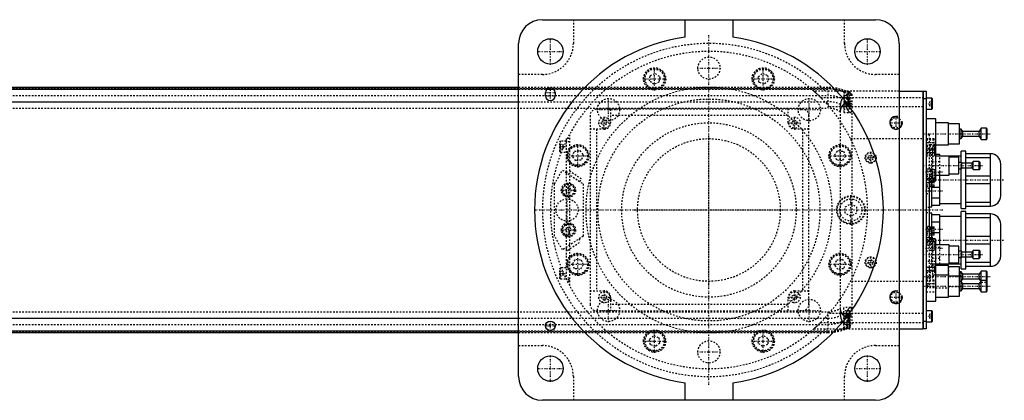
# Model space of a CAD drawing. Extents: x -1056 to 186, y -120 to 120.
# Tile 12 of 12: x -435 to 186, y -120 to 120. Entities that reach past the tile are written whole.
import ezdxf

# ---------------------------------------------------------------- set-up
doc = ezdxf.new("R2010")
doc.units = 0
doc.linetypes.add('CENTER', pattern=[1.5, 0.45, -0.5, 0.05, -0.5])
doc.linetypes.add('DASHED', pattern=[2, 1, -1])
for name, color, linetype in [('AM_0', 7, 'CONTINUOUS'), ('AM_10', 7, 'CONTINUOUS'), ('AM_3', 7, 'DASHED'), ('AM_7', 7, 'CENTER')]:
    doc.layers.add(name, color=color, linetype=linetype)

msp = doc.modelspace()

# ---------------------------------------------------------------- linework, layer by layer
at = {"layer": 'AM_0', "color": 7, "linetype": 'CONTINUOUS'}
for p, q in [((-105, 120), (105, 120)), ((-15, 108.97), (-15, 120)), ((15, 120), (15, 108.97)), ((-120, -105), (-120, 105)), ((120, 105), (120, -105)), ((-120, 77.32), (-540.79, 77.32)), ((-540.6, 77.28), (-120, 77.28)), ((-536.5, 76.29), (-120, 76.29)), ((-101.93, 76.29), (-98.07, 76.29)), ((120, 75), (135, 75)), ((135, -75), (135, 75)), ((135, 74.95), (135.05, 74.95)), ((135.05, 75), (135.05, -75)), ((135.05, 75), (137, 75)), ((137, 75), (137, -75)), ((-517.3, 68.3), (-120, 68.3)), ((-103, 72), (-103, 74)), ((-97, 74), (-97, 72)), ((135, 69.95), (135.05, 69.95)), ((137, 70), (135.05, 70)), ((140.6, 70.5), (137, 70.5)), ((141, 70.1), (140.6, 70.5)), ((140.6, 63.5), (140.6, 70.5)), ((141, 63.9), (141, 70.1)), ((137, 63.5), (140.6, 63.5)), ((140.6, 63.5), (141, 63.9)), ((143, 57.5), (137, 57.5)), ((143, 18.65), (143, 57.5)), ((151, 55), (143, 55)), ((151, 41), (151, 55)), ((158, 54.25), (151, 54.25)), ((158, 41.75), (158, 54.25)), ((159.1, 51), (158, 51)), ((160, 49.5), (159.1, 51)), ((159.1, 45), (159.1, 51)), ((171.7, 51.5), (170.5, 49.5)), ((175, 51.5), (171.7, 51.5)), ((171.7, 44.5), (171.7, 51.5)), ((175.5, 51), (175, 51.5)), ((175, 44.5), (175, 51.5)), ((175.5, 45), (175.5, 51)), ((158, 45), (159.1, 45)), ((159.1, 45), (160, 46.5)), ((170.5, 49.5), (160, 49.5)), ((160, 46.5), (160, 49.5)), ((160, 46.5), (170.5, 46.5)), ((170.5, 46.5), (170.5, 49.5)), ((170.5, 46.5), (171.7, 44.5)), ((171.7, 44.5), (175, 44.5)), ((175, 44.5), (175.5, 45)), ((137, 38.5), (143, 38.5)), ((139, 36), (139, 38.5)), ((142.6, 36), (142.6, 38.5)), ((143, 41), (151, 41)), ((151, 41.75), (158, 41.75)), ((143, 36), (137, 36)), ((145.5, 35), (143, 35)), ((159, 34), (143, 34)), ((145.5, 34), (145.5, 35)), ((151.5, 22), (151.5, 34)), ((157.5, 33.25), (151.5, 33.25)), ((157.5, 22.75), (157.5, 33.25)), ((162, 37), (159, 37)), ((159, 30.01), (159, 37)), ((162, 29.51), (162, 37)), ((177.5, 35.5), (162, 35.5)), ((162, 33.2), (177.5, 33.2)), ((177.5, 2.5), (177.5, 35.5)), ((159.2, 30), (157.5, 30)), ((157.5, 26), (159.2, 26)), ((159, 1), (159, 26)), ((159.5, 29.5), (159.2, 30)), ((159.2, 26), (159.2, 30)), ((159.2, 26), (159.5, 26.5)), ((166, 29.5), (159.5, 29.5)), ((159.5, 26.5), (159.5, 29.5)), ((159.5, 26.5), (166, 26.5)), ((162, 1), (162, 26.51)), ((166.6, 30.5), (166, 29.5)), ((166, 26.5), (166, 29.5)), ((166, 26.5), (166.6, 25.5)), ((170.5, 30.5), (166.6, 30.5)), ((166.6, 25.5), (166.6, 30.5)), ((166.6, 25.5), (170.5, 25.5)), ((171, 30), (170.5, 30.5)), ((170.5, 25.5), (170.5, 30.5)), ((170.5, 25.5), (171, 26)), ((171, 26), (171, 30)), ((184, 9), (184, 29)), ((137, 20), (143, 20)), ((139, -20), (139, 20)), ((142.6, 18.25), (142.6, 20)), ((142.6, 18.25), (143, 18.65)), ((143, 22), (151.5, 22)), ((145.5, 3), (145.5, 22)), ((151.5, 22.75), (157.5, 22.75)), ((177.5, 21.3), (162, 21.3)), ((139, 18.25), (142.6, 18.25)), ((140.5, 2), (140.5, 18.25)), ((140.5, 14.49), (145.5, 14.49)), ((162, 16.7), (177.5, 16.7)), ((145.5, 7.51), (140.5, 7.51)), ((139, 2), (140.5, 2)), ((140.5, 3), (145.5, 3)), ((145.5, 4), (159, 4)), ((159, 1), (162, 1)), ((177.5, 4.8), (162, 4.8)), ((162, 2.5), (177.5, 2.5)), ((140.5, -2), (139, -2)), ((140.5, -20), (140.5, -2)), ((145.5, -3), (140.5, -3)), ((145.5, -22), (145.5, -3)), ((159, -4), (145.5, -4)), ((162, -1), (159, -1)), ((159, -26), (159, -1)), ((162, -26.51), (162, -1)), ((177.5, -2.5), (162, -2.5)), ((162, -4.8), (177.5, -4.8)), ((177.5, -35.5), (177.5, -2.5)), ((140.5, -7.51), (145.5, -7.51)), ((184, -29), (184, -9)), ((145.5, -14.49), (140.5, -14.49)), ((177.5, -16.7), (162, -16.7)), ((143, -20), (137, -20)), ((143, -57.5), (143, -20)), ((151.5, -22), (143, -22)), ((151.5, -34), (151.5, -22)), ((157.5, -22.75), (151.5, -22.75)), ((157.5, -33.25), (157.5, -22.75)), ((162, -21.3), (177.5, -21.3)), ((159.2, -26), (157.5, -26)), ((157.5, -30), (159.2, -30)), ((159, -37), (159, -30.01)), ((159.5, -26.5), (159.2, -26)), ((159.2, -30), (159.2, -26)), ((159.2, -30), (159.5, -29.5)), ((166, -26.5), (159.5, -26.5)), ((159.5, -29.5), (159.5, -26.5)), ((159.5, -29.5), (166, -29.5)), ((162, -37), (162, -29.51)), ((166.6, -25.5), (166, -26.5)), ((166, -29.5), (166, -26.5)), ((166, -29.5), (166.6, -30.5)), ((170.5, -25.5), (166.6, -25.5)), ((166.6, -30.5), (166.6, -25.5)), ((166.6, -30.5), (170.5, -30.5)), ((171, -26), (170.5, -25.5)), ((170.5, -30.5), (170.5, -25.5)), ((170.5, -30.5), (171, -30)), ((171, -30), (171, -26)), ((137, -36), (143, -36)), ((139, -38.5), (139, -36)), ((142.6, -38.5), (142.6, -36)), ((143, -34), (159, -34)), ((151, -35), (143, -35)), ((145.5, -35), (145.5, -34)), ((151, -55), (151, -35)), ((158, -35.75), (151, -35.75)), ((151.5, -33.25), (157.5, -33.25)), ((158, -54.25), (158, -35.75)), ((159, -37), (162, -37)), ((177.5, -33.2), (162, -33.2)), ((162, -35.5), (177.5, -35.5)), ((143, -38.5), (137, -38.5)), ((151, -41), (143, -41)), ((158, -41.75), (151, -41.75)), ((159.1, -39), (158, -39)), ((160, -40.5), (159.1, -39)), ((159.1, -51), (159.1, -39)), ((170.5, -40.5), (160, -40.5)), ((160, -43.5), (160, -40.5)), ((171.7, -38.5), (170.5, -40.5)), ((170.5, -43.5), (170.5, -40.5)), ((175, -38.5), (171.7, -38.5)), ((171.7, -51.5), (171.7, -38.5)), ((175.5, -39), (175, -38.5)), ((175, -51.5), (175, -38.5)), ((175.5, -51), (175.5, -39)), ((159.1, -45), (158, -45)), ((159.1, -45), (160, -43.5)), ((160, -46.5), (159.1, -45)), ((159.1, -51), (160, -49.5)), ((160, -43.5), (170.5, -43.5)), ((170.5, -46.5), (160, -46.5)), ((160, -49.5), (160, -46.5)), ((160, -49.5), (170.5, -49.5)), ((170.5, -43.5), (171.4, -45)), ((171.7, -44.5), (170.5, -46.5)), ((170.5, -49.5), (170.5, -46.5)), ((170.5, -49.5), (171.7, -51.5)), ((175, -44.5), (171.7, -44.5)), ((175.5, -45), (175, -44.5)), ((143, -55), (151, -55)), ((151, -54.25), (158, -54.25)), ((158, -51), (159.1, -51)), ((171.7, -51.5), (175, -51.5)), ((175, -51.5), (175.5, -51)), ((137, -57.5), (143, -57.5)), ((140.6, -63.5), (137, -63.5)), ((141, -63.9), (140.6, -63.5)), ((140.6, -70.5), (140.6, -63.5)), ((141, -70.1), (141, -63.9)), ((-517.3, -68.3), (-120, -68.3)), ((135, -69.95), (135.05, -69.95)), ((135.05, -70), (137, -70)), ((137, -70.5), (140.6, -70.5)), ((140.6, -70.5), (141, -70.1)), ((-540.79, -77.32), (-120, -77.32)), ((-540.6, -77.28), (-120, -77.28)), ((-536.5, -76.29), (-120, -76.29)), ((120, -75), (135, -75)), ((135, -74.95), (135.05, -74.95)), ((137, -75), (135.05, -75)), ((-15, -120), (-15, -108.97)), ((15, -108.97), (15, -120)), ((105, -120), (-105, -120))]:
    msp.add_line(p, q, dxfattribs=at)
for centre, radius in [((-100, 100), 8), ((100, 100), 8), ((-100, -73), 3), ((-100, -100), 8), ((100, -100), 8)]:
    msp.add_circle(centre, radius, dxfattribs=at)
for centre, radius, start, end in [((-105, 105), 15, 90, 180), ((105, 105), 15, 0, 90), ((0, 0), 110, 97.83748, 262.16252), ((0, 0), 110, 277.83748, 82.16252), ((-100, 74), 3, 0, 180), ((-100, 72), 3, 180, 0), ((177.5, 29), 6.5, 0, 90), ((177.5, 9), 6.5, 270, 0), ((177.5, -9), 6.5, 0, 90), ((177.5, -29), 6.5, 270, 0), ((-105, -105), 15, 180, 270), ((105, -105), 15, 270, 0)]:
    msp.add_arc(centre, radius, start, end, dxfattribs=at)
at = {"layer": 'AM_10', "color": 7, "linetype": 'CONTINUOUS'}
for centre in [(118, 55), (118, -55)]:
    msp.add_arc(centre, 4, 75, 15, dxfattribs=at)
at = {"layer": 'AM_3', "color": 6, "linetype": 'DASHED'}
for p, q in [((-85.5, 120), (-85.5, 105)), ((85.5, 105), (85.5, 120)), ((-105, 85.5), (-120, 85.5)), ((-37.45, 81.36), (-37, 84.8)), ((-34.7, 79.25), (-37.45, 81.36)), ((-37, 84.8), (-33.8, 86.12)), ((-33.8, 86.12), (-31.05, 84.01)), ((-31.05, 84.01), (-31.5, 80.58)), ((31.05, 84.01), (33.8, 86.12)), ((31.5, 80.58), (31.05, 84.01)), ((33.8, 86.12), (37, 84.8)), ((37.45, 81.36), (34.7, 79.25)), ((37, 84.8), (37.45, 81.36)), ((120, 85.5), (105, 85.5)), ((-659, 76.54), (75, 76.54)), ((75, 77.32), (-120, 77.32)), ((-120, 77.28), (75, 77.28)), ((-120, 76.29), (-101.93, 76.29)), ((-98.07, 76.29), (75, 76.29)), ((-31.5, 80.58), (-34.7, 79.25)), ((34.7, 79.25), (31.5, 80.58)), ((120, 75), (66.14, 75)), ((75, 77.32), (75, 64.2)), ((85, 74.75), (85, 61.5)), ((-659, 72.1), (75, 72.1)), ((-120, 68.3), (75, 68.3)), ((70.42, 71), (135, 71)), ((88.6, 74.5), (85, 74.5)), ((88.6, 70.5), (85, 70.5)), ((87, 72.5), (87, 69.5)), ((89, 72.5), (87, 72.5)), ((89, 69.5), (87, 69.5)), ((87, 68.5), (87, 65.5)), ((89, 68.5), (87, 68.5)), ((87.65, 71), (87.65, 72.74)), ((89, 74.1), (88.6, 74.5)), ((88.6, 63.5), (88.6, 74.5)), ((89, 70.1), (88.6, 70.5)), ((89, 63.9), (89, 74.1)), ((90, 73.02), (90, -73.02)), ((139, 68.5), (139, 65.5)), ((141, 68.5), (139, 68.5)), ((-659, 64.2), (75, 64.2)), ((59, 63.5), (-71, 63.5)), ((-62, 63.5), (-62, 55)), ((50, 55), (50, 63.5)), ((135, 65), (75.99, 65)), ((83, -66.56), (83, 66.56)), ((85, 67.5), (88.6, 67.5)), ((90, 67), (85, 67)), ((85, 65.5), (89.8, 65.5)), ((85, 63.5), (88.6, 63.5)), ((86.34, 67.64), (86.34, 67)), ((88.6, 67.5), (89, 67.9)), ((88.6, 63.5), (89, 63.9)), ((141, 67), (139, 67)), ((141, 65.5), (139, 65.5)), ((-75, 59.5), (-75, -59.5)), ((-67.5, 55.87), (-66, 56.73)), ((-66, 56.73), (-64.5, 55.87)), ((50, 59.5), (-62, 59.5)), ((52.5, 55.87), (54, 56.73)), ((54, 56.73), (55.5, 55.87)), ((63, -59.5), (63, 59.5)), ((85, 61.5), (89.23, 61.5)), ((-66, 51), (-75, 51)), ((-71, 51), (-71, -51)), ((-67.5, 54.13), (-67.5, 55.87)), ((-66, 53.27), (-67.5, 54.13)), ((-64.5, 54.13), (-66, 53.27)), ((-64.5, 55.87), (-64.5, 54.13)), ((52.5, 54.13), (52.5, 55.87)), ((54, 53.27), (52.5, 54.13)), ((55.5, 54.13), (54, 53.27)), ((63, 51), (54, 51)), ((55.5, 55.87), (55.5, 54.13)), ((59, 51), (59, -51)), ((-93.6, 43.5), (-94, 43.1)), ((-90, 43.5), (-93.6, 43.5)), ((-93.6, 36.5), (-93.6, 43.5)), ((-88, 45), (-90, 45)), ((-90, 45), (-90, -45)), ((-88, 47.5), (-88, -47.5)), ((89.3, 45), (135, 45)), ((139, 47.5), (137, 47.5)), ((137, 45), (142, 45)), ((142, 44.05), (137, 44.05)), ((139, 38.5), (139, 47.5)), ((142, 40), (142, 45)), ((-94, 36.9), (-94, 43.1)), ((-94, 41.5), (-92, 41.5)), ((-94, 40), (-92, 40)), ((-94, 38.5), (-92, 38.5)), ((-92, 38.5), (-92, 41.5)), ((-88, 43), (-90, 43)), ((-84.8, 37), (-81.36, 37.45)), ((-81.36, 37.45), (-79.25, 34.7)), ((79.25, 34.7), (81.36, 37.45)), ((81.36, 37.45), (84.8, 37)), ((137, 42.5), (142, 42.5)), ((137, 40.95), (142, 40.95)), ((137, 40), (142, 40)), ((141.1, 38.74), (137, 38.74)), ((137, 38.63), (141.1, 38.63)), ((137, 37.42), (141.1, 37.42)), ((142.6, 41.17), (139, 41.17)), ((143, 39.4), (141, 39.4)), ((141, 39.4), (141, 35.94)), ((143, 38.54), (141, 38.54)), ((141.1, 21.26), (141.1, 38.74)), ((143, 40.77), (142.6, 41.17)), ((142.6, 38.5), (142.6, 41.17)), ((-94, 36.9), (-93.6, 36.5)), ((-93.6, 36.5), (-90, 36.5)), ((-86.12, 33.8), (-84.8, 37)), ((-84.01, 31.05), (-86.12, 33.8)), ((-80.58, 31.5), (-84.01, 31.05)), ((-79.25, 34.7), (-80.58, 31.5)), ((80.58, 31.5), (79.25, 34.7)), ((84.01, 31.05), (80.58, 31.5)), ((86.12, 33.8), (84.01, 31.05)), ((84.8, 37), (86.12, 33.8)), ((100.5, 33.87), (102, 34.73)), ((100.5, 32.13), (100.5, 33.87)), ((102, 31.27), (100.5, 32.13)), ((102, 34.73), (103.5, 33.87)), ((103.5, 32.13), (102, 31.27)), ((103.5, 33.87), (103.5, 32.13)), ((137, 35.34), (141.1, 35.34)), ((137, 34.13), (141.1, 34.13)), ((139, 20), (139, 36)), ((139, 34.17), (142.6, 34.17)), ((140.5, 18.25), (140.5, 36)), ((143, 35), (140.5, 35)), ((143, 36.81), (141, 36.81)), ((143, 35.94), (141, 35.94)), ((142.6, 34.17), (142.6, 36)), ((142.6, 34.17), (143, 34.57)), ((145.5, 22), (145.5, 34)), ((-97.35, 16.5), (-92.35, 25.16)), ((-92.35, 25.16), (-79.35, 16.5)), ((-89.75, 23.43), (-88.64, 25.09)), ((-80.32, 19.55), (-88.64, 25.09)), ((137, 25.87), (141.1, 25.87)), ((139, 25.65), (137, 25.65)), ((142.6, 25.25), (139, 25.25)), ((140.5, 30.49), (145.5, 30.49)), ((143, 24.85), (142.6, 25.25)), ((142.6, 20), (142.6, 25.25)), ((159, 26), (159, 30.01)), ((162, 26.51), (162, 29.51)), ((-81.43, 17.89), (-80.32, 19.55)), ((137, 24.66), (141.1, 24.66)), ((137, 22.58), (141.1, 22.58)), ((137, 22.35), (139, 22.35)), ((137, 21.37), (141.1, 21.37)), ((137, 21.26), (141.1, 21.26)), ((137, 19.9), (142, 19.9)), ((142, 18.95), (137, 18.95)), ((145.5, 23.51), (140.5, 23.51)), ((141, 23.25), (141, 20.25)), ((143, 23.25), (141, 23.25)), ((143, 21.75), (141, 21.75)), ((143, 20.25), (141, 20.25)), ((142, 14.9), (142, 19.9)), ((-97.35, -16.5), (-97.35, 16.5)), ((-90.33, 12.5), (-89.47, 14)), ((-89.47, 11), (-90.33, 12.5)), ((-89.47, 14), (-87.73, 14)), ((-87.73, 14), (-86.87, 12.5)), ((-86.87, 12.5), (-87.73, 11)), ((-79.35, 16.5), (-79.35, -16.5)), ((137, 17.4), (142, 17.4)), ((137, 15.85), (142, 15.85)), ((137, 14.9), (142, 14.9)), ((139, 13.65), (137, 13.65)), ((-87.73, 11), (-89.47, 11)), ((137, 10.35), (139, 10.35)), ((86, 2.02), (89.5, 4.04)), ((86, -2.02), (86, 2.02)), ((89.5, 4.04), (93, 2.02)), ((93, 2.02), (93, -2.02)), ((139, 1.65), (137, 1.65)), ((89.5, -4.04), (86, -2.02)), ((93, -2.02), (89.5, -4.04)), ((137, -1.65), (139, -1.65)), ((-90.33, -12.5), (-89.47, -11)), ((-89.47, -11), (-87.73, -11)), ((-87.73, -11), (-86.87, -12.5)), ((139, -10.35), (137, -10.35)), ((137, -10.65), (142, -10.65)), ((142, -11.6), (137, -11.6)), ((142, -15.65), (142, -10.65)), ((-92.35, -25.16), (-97.35, -16.5)), ((-79.35, -16.5), (-92.35, -25.16)), ((-89.47, -14), (-90.33, -12.5)), ((-87.73, -14), (-89.47, -14)), ((-86.87, -12.5), (-87.73, -14)), ((-81.95, -18.23), (-80.84, -19.89)), ((137, -13.15), (142, -13.15)), ((137, -13.65), (139, -13.65)), ((137, -14.7), (142, -14.7)), ((137, -15.65), (142, -15.65)), ((141.1, -17.26), (137, -17.26)), ((137, -17.37), (141.1, -17.37)), ((137, -18.58), (141.1, -18.58)), ((142.6, -18.25), (139, -18.25)), ((141.1, -42.74), (141.1, -17.26)), ((143, -18.65), (142.6, -18.25)), ((142.6, -25.25), (142.6, -18.25)), ((-90.27, -23.77), (-89.16, -25.44)), ((-89.16, -25.44), (-80.84, -19.89)), ((137, -20.66), (141.1, -20.66)), ((137, -21.87), (141.1, -21.87)), ((139, -22.35), (137, -22.35)), ((139, -36), (139, -20)), ((140.5, -36), (140.5, -20)), ((140.5, -23.51), (145.5, -23.51)), ((143, -20.25), (141, -20.25)), ((141, -20.25), (141, -23.25)), ((143, -21.75), (141, -21.75)), ((143, -23.25), (141, -23.25)), ((143, -20), (143, -18.65)), ((145.5, -34), (145.5, -22)), ((137, -25.65), (139, -25.65)), ((139, -25.25), (142.6, -25.25)), ((145.5, -30.49), (140.5, -30.49)), ((142.6, -25.25), (143, -24.85)), ((159, -30.01), (159, -26)), ((162, -29.51), (162, -26.51)), ((-93.6, -36.5), (-94, -36.9)), ((-94, -43.1), (-94, -36.9)), ((-90, -36.5), (-93.6, -36.5)), ((-93.6, -43.5), (-93.6, -36.5)), ((-86.12, -33.8), (-84.01, -31.05)), ((-84.8, -37), (-86.12, -33.8)), ((-81.36, -37.45), (-84.8, -37)), ((-84.01, -31.05), (-80.58, -31.5)), ((-79.25, -34.7), (-81.36, -37.45)), ((-80.58, -31.5), (-79.25, -34.7)), ((79.25, -34.7), (80.58, -31.5)), ((81.36, -37.45), (79.25, -34.7)), ((80.58, -31.5), (84.01, -31.05)), ((84.8, -37), (81.36, -37.45)), ((84.01, -31.05), (86.12, -33.8)), ((86.12, -33.8), (84.8, -37)), ((100.5, -32.13), (102, -31.27)), ((100.5, -33.87), (100.5, -32.13)), ((102, -34.73), (100.5, -33.87)), ((102, -31.27), (103.5, -32.13)), ((103.5, -33.87), (102, -34.73)), ((103.5, -32.13), (103.5, -33.87)), ((143, -32.5), (137, -32.5)), ((142.6, -34.17), (139, -34.17)), ((140.5, -35), (143, -35)), ((143, -35.94), (141, -35.94)), ((141, -35.94), (141, -39.4)), ((143, -36.81), (141, -36.81)), ((143, -34.57), (142.6, -34.17)), ((142.6, -36), (142.6, -34.17)), ((151, -35.75), (151, -41)), ((-94, -38.5), (-92, -38.5)), ((-94, -40), (-92, -40)), ((-94, -41.5), (-92, -41.5)), ((-94, -43.1), (-93.6, -43.5)), ((-92, -41.5), (-92, -38.5)), ((-88, -43), (-90, -43)), ((137, -38.13), (141.1, -38.13)), ((137, -39.34), (141.1, -39.34)), ((137, -41.42), (141.1, -41.42)), ((137, -42.63), (141.1, -42.63)), ((137, -42.74), (141.1, -42.74)), ((139, -47.5), (139, -38.5)), ((139, -41.17), (142.6, -41.17)), ((143, -38.54), (141, -38.54)), ((143, -39.4), (141, -39.4)), ((142.6, -41.17), (142.6, -38.5)), ((142.6, -41.17), (143, -40.77)), ((158, -39), (158, -41.75)), ((-93.6, -43.5), (-90, -43.5)), ((-88, -44), (-90, -44)), ((-88, -45), (-90, -45)), ((135, -45), (89.3, -45)), ((137, -43.95), (142, -43.95)), ((142, -44.9), (137, -44.9)), ((137, -46.45), (142, -46.45)), ((137, -47.5), (139, -47.5)), ((137, -48), (142, -48)), ((137, -48.95), (142, -48.95)), ((142, -48.95), (142, -43.95)), ((143, -49), (151, -49)), ((151, -48.25), (158, -48.25)), ((171.4, -45), (171.7, -45.5)), ((171.7, -45.5), (175, -45.5)), ((175, -45.5), (175.5, -45)), ((-75, -51), (-66, -51)), ((-67.5, -54.13), (-66, -53.27)), ((-67.5, -55.87), (-67.5, -54.13)), ((-66, -56.73), (-67.5, -55.87)), ((-66, -53.27), (-64.5, -54.13)), ((-64.5, -55.87), (-66, -56.73)), ((-64.5, -54.13), (-64.5, -55.87)), ((-62, -55), (-62, -63.5)), ((50, -63.5), (50, -55)), ((52.5, -54.13), (54, -53.27)), ((52.5, -55.87), (52.5, -54.13)), ((54, -56.73), (52.5, -55.87)), ((54, -51), (63, -51)), ((54, -53.27), (55.5, -54.13)), ((55.5, -55.87), (54, -56.73)), ((55.5, -54.13), (55.5, -55.87)), ((137, -51.5), (143, -51.5)), ((50, -59.5), (-62, -59.5)), ((89.23, -61.5), (85, -61.5)), ((85, -74.75), (85, -61.5)), ((-659, -64.2), (75, -64.2)), ((-71, -63.5), (59, -63.5)), ((75, -64.2), (75, -77.32)), ((75.99, -65), (135, -65)), ((88.6, -63.5), (85, -63.5)), ((89.8, -65.5), (85, -65.5)), ((90, -67), (85, -67)), ((88.6, -67.5), (85, -67.5)), ((86.34, -67), (86.34, -67.64)), ((87, -65.5), (87, -68.5)), ((89, -63.9), (88.6, -63.5)), ((88.6, -74.5), (88.6, -63.5)), ((89, -67.9), (88.6, -67.5)), ((89, -74.1), (89, -63.9)), ((139, -65.5), (139, -68.5)), ((141, -65.5), (139, -65.5)), ((141, -67), (139, -67)), ((140.6, -68.5), (140.6, -63.5)), ((-659, -72.1), (75, -72.1)), ((-120, -68.3), (75, -68.3)), ((70.42, -71), (135, -71)), ((85, -70.5), (88.6, -70.5)), ((85, -74.5), (88.6, -74.5)), ((89, -68.5), (87, -68.5)), ((87, -69.5), (87, -72.5)), ((89, -69.5), (87, -69.5)), ((89, -72.5), (87, -72.5)), ((87.65, -72.74), (87.65, -71)), ((88.6, -70.5), (89, -70.1)), ((88.6, -74.5), (89, -74.1)), ((141, -68.5), (139, -68.5)), ((-659, -76.54), (75, -76.54)), ((-120, -76.29), (75, -76.29)), ((-120, -77.28), (75, -77.28)), ((-120, -77.32), (75, -77.32)), ((-37.45, -81.36), (-34.7, -79.25)), ((-34.7, -79.25), (-31.5, -80.58)), ((-31.5, -80.58), (-31.05, -84.01)), ((31.05, -84.01), (31.5, -80.58)), ((31.5, -80.58), (34.7, -79.25)), ((34.7, -79.25), (37.45, -81.36)), ((66.14, -75), (120, -75)), ((-120, -85.5), (-105, -85.5)), ((-37, -84.8), (-37.45, -81.36)), ((-33.8, -86.12), (-37, -84.8)), ((-31.05, -84.01), (-33.8, -86.12)), ((33.8, -86.12), (31.05, -84.01)), ((37, -84.8), (33.8, -86.12)), ((37.45, -81.36), (37, -84.8)), ((105, -85.5), (120, -85.5)), ((-85.5, -105), (-85.5, -120)), ((85.5, -120), (85.5, -105))]:
    msp.add_line(p, q, dxfattribs=at)
for points in [[(66.14, 75, 0), (66.14, 75, 0), (66.15, 75, 0), (66.15, 75, 0), (66.15, 74.99, 0), (66.15, 74.99, 0), (66.16, 74.99, 0), (66.16, 74.98, 0), (66.17, 74.97, 0), (66.18, 74.97, 0), (66.19, 74.96, 0), (66.2, 74.95, 0), (66.21, 74.95, 0), (66.22, 74.93, 0), (66.23, 74.92, 0), (66.25, 74.91, 0), (66.27, 74.89, 0), (66.29, 74.87, 0), (66.3, 74.87, 0), (66.31, 74.86, 0), (66.33, 74.84, 0), (66.35, 74.82, 0), (66.36, 74.81, 0), (66.37, 74.8, 0), (66.4, 74.77, 0), (66.42, 74.75, 0), (66.44, 74.74, 0), (66.45, 74.73, 0), (66.48, 74.7, 0), (66.51, 74.68, 0), (66.54, 74.65, 0), (66.57, 74.62, 0), (66.6, 74.59, 0), (66.62, 74.58, 0), (66.63, 74.57, 0), (66.67, 74.54, 0), (66.7, 74.51, 0), (66.74, 74.47, 0), (66.77, 74.44, 0), (66.81, 74.41, 0), (66.83, 74.39, 0), (66.84, 74.38, 0), (66.88, 74.34, 0), (66.92, 74.31, 0), (66.96, 74.27, 0), (67, 74.24, 0), (67.04, 74.2, 0), (67.06, 74.19, 0), (67.08, 74.17, 0), (67.12, 74.13, 0), (67.16, 74.1, 0), (67.2, 74.06, 0), (67.24, 74.02, 0), (67.28, 73.99, 0), (67.3, 73.97, 0), (67.32, 73.95, 0), (67.36, 73.91, 0), (67.4, 73.87, 0), (67.45, 73.83, 0), (67.49, 73.79, 0), (67.53, 73.75, 0), (67.55, 73.73, 0), (67.58, 73.71, 0), (67.62, 73.67, 0), (67.67, 73.63, 0), (67.69, 73.61, 0), (67.83, 73.48, 0), (68.12, 73.21, 0), (68.41, 72.94, 0), (68.72, 72.65, 0), (69.03, 72.35, 0), (69.34, 72.05, 0), (69.5, 71.9, 0), (69.66, 71.75, 0), (69.97, 71.45, 0), (70.27, 71.15, 0), (70.42, 71, 0)], [(84.35, 70.61, 0), (84.28, 70.52, 0), (84.15, 70.34, 0), (84.03, 70.15, 0), (83.97, 70.06, 0), (83.91, 69.96, 0), (83.79, 69.76, 0), (83.68, 69.55, 0), (83.58, 69.34, 0), (83.49, 69.12, 0), (83.4, 68.9, 0), (83.36, 68.78, 0), (83.32, 68.67, 0), (83.25, 68.43, 0), (83.19, 68.19, 0), (83.13, 67.94, 0), (83.09, 67.7, 0), (83.05, 67.45, 0), (83.04, 67.32, 0), (83.03, 67.2, 0), (83.01, 66.94, 0), (83, 66.69, 0), (83, 66.56, 0)], [(87.65, 72.74, 0), (87.56, 72.73, 0), (87.38, 72.7, 0), (87.2, 72.65, 0), (87.11, 72.62, 0), (87.01, 72.59, 0), (86.83, 72.53, 0), (86.64, 72.45, 0), (86.44, 72.36, 0), (86.25, 72.26, 0), (86.06, 72.15, 0), (85.97, 72.09, 0), (85.87, 72.03, 0), (85.68, 71.9, 0), (85.5, 71.76, 0), (85.31, 71.61, 0), (85.13, 71.45, 0), (84.95, 71.28, 0), (84.86, 71.19, 0), (84.78, 71.1, 0), (84.6, 70.91, 0), (84.43, 70.71, 0), (84.35, 70.61, 0)], [(89.8, 65.5, 0), (89.79, 65.5, 0), (89.77, 65.5, 0), (89.75, 65.5, 0), (89.74, 65.5, 0), (89.73, 65.51, 0), (89.71, 65.51, 0), (89.7, 65.52, 0), (89.68, 65.52, 0), (89.66, 65.53, 0), (89.63, 65.54, 0), (89.62, 65.55, 0), (89.61, 65.55, 0), (89.59, 65.56, 0), (89.57, 65.57, 0), (89.55, 65.59, 0), (89.53, 65.6, 0), (89.5, 65.62, 0), (89.49, 65.63, 0), (89.48, 65.64, 0), (89.46, 65.65, 0), (89.43, 65.67, 0), (89.42, 65.68, 0), (89.41, 65.69, 0), (89.39, 65.72, 0), (89.36, 65.74, 0), (89.35, 65.75, 0), (89.34, 65.76, 0), (89.31, 65.79, 0), (89.29, 65.81, 0), (89.26, 65.84, 0), (89.24, 65.87, 0), (89.21, 65.9, 0), (89.2, 65.92, 0), (89.18, 65.93, 0), (89.16, 65.96, 0), (89.13, 66, 0), (89.11, 66.03, 0), (89.08, 66.06, 0), (89.05, 66.1, 0), (89.04, 66.12, 0), (89.03, 66.14, 0), (89, 66.17, 0), (88.97, 66.21, 0), (88.95, 66.25, 0), (88.92, 66.29, 0), (88.89, 66.34, 0), (88.88, 66.36, 0), (88.87, 66.38, 0), (88.84, 66.42, 0), (88.81, 66.47, 0), (88.79, 66.51, 0), (88.76, 66.56, 0), (88.73, 66.6, 0), (88.72, 66.63, 0), (88.71, 66.65, 0), (88.68, 66.7, 0), (88.66, 66.75, 0), (88.63, 66.8, 0), (88.6, 66.85, 0), (88.58, 66.9, 0), (88.57, 66.93, 0), (88.55, 66.95, 0), (88.53, 67, 0), (88.5, 67.06, 0), (88.49, 67.08, 0), (88.48, 67.11, 0), (88.45, 67.16, 0), (88.43, 67.22, 0), (88.42, 67.25, 0), (88.41, 67.28, 0), (88.38, 67.33, 0), (88.36, 67.39, 0), (88.33, 67.45, 0), (88.31, 67.51, 0), (88.28, 67.57, 0), (88.27, 67.6, 0), (88.26, 67.63, 0), (88.24, 67.69, 0), (88.21, 67.76, 0), (88.19, 67.82, 0), (88.17, 67.89, 0), (88.15, 67.95, 0), (88.13, 67.99, 0), (88.12, 68.02, 0), (88.1, 68.09, 0), (88.08, 68.16, 0), (88.06, 68.23, 0), (88.04, 68.3, 0), (88.02, 68.37, 0), (88.01, 68.41, 0), (88, 68.44, 0), (87.98, 68.52, 0), (87.96, 68.59, 0), (87.94, 68.66, 0), (87.92, 68.74, 0), (87.9, 68.81, 0), (87.89, 68.85, 0), (87.88, 68.89, 0), (87.87, 68.96, 0), (87.85, 69.04, 0), (87.84, 69.12, 0), (87.82, 69.2, 0), (87.81, 69.27, 0), (87.8, 69.31, 0), (87.79, 69.35, 0), (87.78, 69.43, 0), (87.77, 69.51, 0), (87.76, 69.55, 0), (87.75, 69.59, 0), (87.74, 69.67, 0), (87.73, 69.75, 0), (87.73, 69.79, 0), (87.72, 69.83, 0), (87.71, 69.91, 0), (87.7, 69.99, 0), (87.69, 70.07, 0), (87.69, 70.15, 0), (87.68, 70.24, 0), (87.68, 70.28, 0), (87.67, 70.32, 0), (87.67, 70.4, 0), (87.66, 70.48, 0), (87.66, 70.56, 0), (87.66, 70.64, 0), (87.65, 70.72, 0), (87.65, 70.76, 0), (87.65, 70.8, 0), (87.65, 70.88, 0), (87.65, 70.96, 0), (87.65, 71, 0)], [(83, 61.92, 0), (83, 62.15, 0), (83.01, 62.41, 0), (83.02, 62.48, 0), (83.02, 62.55, 0), (83.03, 62.59, 0), (83.03, 62.63, 0), (83.04, 62.7, 0), (83.04, 62.77, 0), (83.05, 62.85, 0), (83.06, 62.92, 0), (83.07, 62.99, 0), (83.07, 63.03, 0), (83.08, 63.07, 0), (83.09, 63.14, 0), (83.1, 63.21, 0), (83.11, 63.25, 0), (83.11, 63.28, 0), (83.13, 63.36, 0), (83.14, 63.43, 0), (83.15, 63.46, 0), (83.16, 63.5, 0), (83.17, 63.57, 0), (83.19, 63.64, 0), (83.21, 63.71, 0), (83.22, 63.78, 0), (83.24, 63.86, 0), (83.25, 63.89, 0), (83.26, 63.93, 0), (83.28, 63.99, 0), (83.3, 64.06, 0), (83.32, 64.13, 0), (83.35, 64.2, 0), (83.37, 64.27, 0), (83.38, 64.3, 0), (83.39, 64.33, 0), (83.42, 64.4, 0), (83.44, 64.47, 0), (83.47, 64.53, 0), (83.49, 64.6, 0), (83.52, 64.66, 0), (83.54, 64.69, 0), (83.55, 64.72, 0), (83.58, 64.79, 0), (83.61, 64.85, 0), (83.64, 64.91, 0), (83.67, 64.97, 0), (83.7, 65.03, 0), (83.71, 65.06, 0), (83.73, 65.09, 0), (83.76, 65.15, 0), (83.79, 65.21, 0), (83.83, 65.27, 0), (83.86, 65.33, 0), (83.89, 65.39, 0), (83.91, 65.42, 0), (83.93, 65.45, 0), (83.96, 65.5, 0), (84, 65.56, 0), (84.02, 65.59, 0), (84.04, 65.61, 0), (84.07, 65.67, 0), (84.11, 65.72, 0), (84.13, 65.75, 0), (84.15, 65.78, 0), (84.19, 65.83, 0), (84.22, 65.88, 0), (84.26, 65.93, 0), (84.3, 65.98, 0), (84.34, 66.03, 0), (84.36, 66.06, 0), (84.38, 66.08, 0), (84.42, 66.13, 0), (84.46, 66.18, 0), (84.6, 66.34, 0), (84.86, 66.6, 0), (85.11, 66.84, 0), (85.38, 67.05, 0), (85.51, 67.15, 0), (85.65, 67.25, 0), (85.92, 67.42, 0), (86.2, 67.57, 0), (86.34, 67.64, 0)], [(86.34, 67, 0), (86.34, 66.96, 0), (86.34, 66.88, 0), (86.34, 66.79, 0), (86.34, 66.75, 0), (86.34, 66.71, 0), (86.35, 66.63, 0), (86.35, 66.54, 0), (86.36, 66.46, 0), (86.36, 66.37, 0), (86.37, 66.29, 0), (86.38, 66.25, 0), (86.38, 66.21, 0), (86.39, 66.12, 0), (86.4, 66.04, 0), (86.41, 65.95, 0), (86.42, 65.87, 0), (86.44, 65.79, 0), (86.44, 65.75, 0), (86.45, 65.71, 0), (86.47, 65.62, 0), (86.48, 65.54, 0), (86.49, 65.5, 0)], [(86.49, 65.5, 0), (86.5, 65.44, 0), (86.53, 65.31, 0), (86.56, 65.19, 0), (86.58, 65.13, 0), (86.59, 65.07, 0), (86.63, 64.95, 0), (86.66, 64.83, 0), (86.7, 64.71, 0), (86.73, 64.6, 0), (86.77, 64.48, 0), (86.79, 64.43, 0), (86.82, 64.37, 0), (86.86, 64.26, 0), (86.9, 64.15, 0), (86.94, 64.04, 0), (86.99, 63.94, 0), (87.04, 63.84, 0), (87.06, 63.79, 0), (87.08, 63.74, 0), (87.13, 63.64, 0), (87.18, 63.54, 0), (87.2, 63.5, 0)], [(87.2, 63.5, 0), (87.26, 63.4, 0), (87.37, 63.2, 0), (87.48, 63.02, 0), (87.53, 62.93, 0), (87.59, 62.84, 0), (87.71, 62.67, 0), (87.83, 62.51, 0), (87.95, 62.36, 0), (88.07, 62.22, 0), (88.19, 62.09, 0), (88.25, 62.03, 0), (88.31, 61.98, 0), (88.43, 61.87, 0), (88.55, 61.78, 0), (88.66, 61.7, 0), (88.78, 61.63, 0), (88.89, 61.58, 0), (88.94, 61.56, 0), (88.99, 61.54, 0), (89.09, 61.51, 0), (89.19, 61.5, 0), (89.23, 61.5, 0)], [(89.23, 61.5, 0), (89.26, 61.5, 0), (89.31, 61.51, 0), (89.37, 61.52, 0), (89.39, 61.52, 0), (89.42, 61.53, 0), (89.47, 61.55, 0), (89.52, 61.58, 0), (89.57, 61.61, 0), (89.62, 61.65, 0), (89.66, 61.69, 0), (89.69, 61.72, 0), (89.71, 61.74, 0), (89.75, 61.8, 0), (89.79, 61.86, 0), (89.83, 61.93, 0), (89.86, 62, 0), (89.9, 62.08, 0), (89.91, 62.12, 0), (89.93, 62.16, 0), (89.96, 62.25, 0), (89.99, 62.34, 0), (90, 62.39, 0)], [(90, 65.59, 0), (89.97, 65.56, 0), (89.9, 65.52, 0), (89.84, 65.5, 0), (89.8, 65.5, 0)], [(86.34, -67.64, 0), (86.2, -67.57, 0), (85.92, -67.42, 0), (85.64, -67.24, 0), (85.5, -67.14, 0), (85.36, -67.04, 0), (85.1, -66.82, 0), (84.84, -66.59, 0), (84.59, -66.32, 0), (84.45, -66.16, 0), (84.41, -66.11, 0), (84.37, -66.07, 0), (84.35, -66.04, 0), (84.33, -66.02, 0), (84.29, -65.97, 0), (84.25, -65.92, 0), (84.21, -65.87, 0), (84.17, -65.81, 0), (84.14, -65.76, 0), (84.12, -65.73, 0), (84.1, -65.71, 0), (84.06, -65.65, 0), (84.03, -65.6, 0), (84.01, -65.57, 0), (83.99, -65.54, 0), (83.96, -65.49, 0), (83.92, -65.43, 0), (83.9, -65.4, 0), (83.89, -65.38, 0), (83.85, -65.32, 0), (83.82, -65.26, 0), (83.79, -65.2, 0), (83.75, -65.14, 0), (83.72, -65.08, 0), (83.71, -65.05, 0), (83.69, -65.02, 0), (83.66, -64.96, 0), (83.63, -64.9, 0), (83.6, -64.83, 0), (83.57, -64.77, 0), (83.54, -64.71, 0), (83.53, -64.68, 0), (83.52, -64.64, 0), (83.49, -64.58, 0), (83.46, -64.52, 0), (83.44, -64.45, 0), (83.41, -64.39, 0), (83.39, -64.32, 0), (83.38, -64.29, 0), (83.37, -64.25, 0), (83.34, -64.19, 0), (83.32, -64.12, 0), (83.3, -64.05, 0), (83.28, -63.98, 0), (83.26, -63.92, 0), (83.25, -63.88, 0), (83.24, -63.85, 0), (83.22, -63.78, 0), (83.2, -63.71, 0), (83.19, -63.64, 0), (83.17, -63.57, 0), (83.16, -63.5, 0), (83.15, -63.46, 0), (83.14, -63.43, 0), (83.13, -63.36, 0), (83.11, -63.28, 0), (83.11, -63.25, 0), (83.1, -63.21, 0), (83.09, -63.14, 0), (83.08, -63.07, 0), (83.07, -63.03, 0), (83.07, -62.99, 0), (83.06, -62.92, 0), (83.05, -62.85, 0), (83.04, -62.77, 0), (83.04, -62.7, 0), (83.03, -62.63, 0), (83.03, -62.59, 0), (83.02, -62.55, 0), (83.02, -62.48, 0), (83.01, -62.41, 0), (83, -62.15, 0), (83, -61.92, 0)], [(89.23, -61.5, 0), (89.19, -61.5, 0), (89.09, -61.51, 0), (88.99, -61.54, 0), (88.94, -61.56, 0), (88.89, -61.58, 0), (88.78, -61.63, 0), (88.66, -61.7, 0), (88.55, -61.78, 0), (88.43, -61.87, 0), (88.31, -61.98, 0), (88.25, -62.03, 0), (88.19, -62.09, 0), (88.07, -62.22, 0), (87.95, -62.36, 0), (87.83, -62.51, 0), (87.71, -62.67, 0), (87.59, -62.84, 0), (87.53, -62.93, 0), (87.48, -63.02, 0), (87.37, -63.2, 0), (87.26, -63.4, 0), (87.2, -63.5, 0)], [(90, -62.39, 0), (89.99, -62.34, 0), (89.96, -62.25, 0), (89.93, -62.16, 0), (89.91, -62.12, 0), (89.9, -62.08, 0), (89.86, -62, 0), (89.83, -61.93, 0), (89.79, -61.86, 0), (89.75, -61.8, 0), (89.71, -61.74, 0), (89.69, -61.72, 0), (89.66, -61.69, 0), (89.62, -61.65, 0), (89.57, -61.61, 0), (89.52, -61.58, 0), (89.47, -61.55, 0), (89.42, -61.53, 0), (89.39, -61.52, 0), (89.37, -61.52, 0), (89.31, -61.51, 0), (89.26, -61.5, 0), (89.23, -61.5, 0)], [(83, -66.56, 0), (83, -66.69, 0), (83.01, -66.94, 0), (83.03, -67.19, 0), (83.04, -67.32, 0), (83.05, -67.44, 0), (83.09, -67.69, 0), (83.13, -67.94, 0), (83.18, -68.19, 0), (83.25, -68.43, 0), (83.32, -68.66, 0), (83.36, -68.78, 0), (83.4, -68.89, 0), (83.49, -69.12, 0), (83.58, -69.34, 0), (83.68, -69.55, 0), (83.79, -69.76, 0), (83.91, -69.96, 0), (83.97, -70.06, 0), (84.03, -70.15, 0), (84.15, -70.34, 0), (84.28, -70.52, 0), (84.35, -70.61, 0)], [(86.49, -65.5, 0), (86.48, -65.54, 0), (86.47, -65.62, 0), (86.45, -65.71, 0), (86.44, -65.75, 0), (86.44, -65.79, 0), (86.42, -65.87, 0), (86.41, -65.95, 0), (86.4, -66.04, 0), (86.39, -66.12, 0), (86.38, -66.21, 0), (86.38, -66.25, 0), (86.37, -66.29, 0), (86.36, -66.37, 0), (86.36, -66.46, 0), (86.35, -66.54, 0), (86.35, -66.63, 0), (86.34, -66.71, 0), (86.34, -66.75, 0), (86.34, -66.79, 0), (86.34, -66.88, 0), (86.34, -66.96, 0), (86.34, -67, 0)], [(87.2, -63.5, 0), (87.18, -63.54, 0), (87.13, -63.64, 0), (87.08, -63.74, 0), (87.06, -63.79, 0), (87.04, -63.84, 0), (86.99, -63.94, 0), (86.94, -64.04, 0), (86.9, -64.15, 0), (86.86, -64.26, 0), (86.82, -64.37, 0), (86.79, -64.43, 0), (86.77, -64.48, 0), (86.73, -64.6, 0), (86.7, -64.71, 0), (86.66, -64.83, 0), (86.63, -64.95, 0), (86.59, -65.07, 0), (86.58, -65.13, 0), (86.56, -65.19, 0), (86.53, -65.31, 0), (86.5, -65.44, 0), (86.49, -65.5, 0)], [(87.65, -71, 0), (87.65, -70.96, 0), (87.65, -70.88, 0), (87.65, -70.8, 0), (87.65, -70.76, 0), (87.65, -70.72, 0), (87.66, -70.64, 0), (87.66, -70.56, 0), (87.66, -70.48, 0), (87.67, -70.4, 0), (87.67, -70.32, 0), (87.68, -70.28, 0), (87.68, -70.24, 0), (87.69, -70.15, 0), (87.69, -70.07, 0), (87.7, -69.99, 0), (87.71, -69.91, 0), (87.72, -69.83, 0), (87.73, -69.79, 0), (87.73, -69.75, 0), (87.74, -69.67, 0), (87.75, -69.59, 0), (87.76, -69.55, 0), (87.77, -69.51, 0), (87.78, -69.43, 0), (87.79, -69.35, 0), (87.8, -69.31, 0), (87.81, -69.27, 0), (87.82, -69.2, 0), (87.84, -69.12, 0), (87.85, -69.04, 0), (87.87, -68.96, 0), (87.88, -68.89, 0), (87.89, -68.85, 0), (87.9, -68.81, 0), (87.92, -68.74, 0), (87.94, -68.66, 0), (87.96, -68.59, 0), (87.98, -68.52, 0), (88, -68.44, 0), (88.01, -68.41, 0), (88.02, -68.37, 0), (88.04, -68.3, 0), (88.06, -68.23, 0), (88.08, -68.16, 0), (88.1, -68.09, 0), (88.12, -68.02, 0), (88.13, -67.99, 0), (88.15, -67.95, 0), (88.17, -67.89, 0), (88.19, -67.82, 0), (88.21, -67.76, 0), (88.24, -67.69, 0), (88.26, -67.63, 0), (88.27, -67.6, 0), (88.28, -67.57, 0), (88.31, -67.51, 0), (88.33, -67.45, 0), (88.36, -67.39, 0), (88.38, -67.33, 0), (88.41, -67.28, 0), (88.42, -67.25, 0), (88.43, -67.22, 0), (88.45, -67.16, 0), (88.48, -67.11, 0), (88.49, -67.08, 0), (88.5, -67.06, 0), (88.53, -67, 0), (88.55, -66.95, 0), (88.57, -66.93, 0), (88.58, -66.9, 0), (88.6, -66.85, 0), (88.63, -66.8, 0), (88.66, -66.75, 0), (88.68, -66.7, 0), (88.71, -66.65, 0), (88.72, -66.63, 0), (88.73, -66.6, 0), (88.76, -66.56, 0), (88.79, -66.51, 0), (88.81, -66.47, 0), (88.84, -66.42, 0), (88.87, -66.38, 0), (88.88, -66.36, 0), (88.89, -66.34, 0), (88.92, -66.29, 0), (88.95, -66.25, 0), (88.97, -66.21, 0), (89, -66.17, 0), (89.03, -66.14, 0), (89.04, -66.12, 0), (89.05, -66.1, 0), (89.08, -66.06, 0), (89.11, -66.03, 0), (89.13, -66, 0), (89.16, -65.96, 0), (89.18, -65.93, 0), (89.2, -65.92, 0), (89.21, -65.9, 0), (89.24, -65.87, 0), (89.26, -65.84, 0), (89.29, -65.81, 0), (89.31, -65.79, 0), (89.34, -65.76, 0), (89.35, -65.75, 0), (89.36, -65.74, 0), (89.39, -65.72, 0), (89.41, -65.69, 0), (89.42, -65.68, 0), (89.43, -65.67, 0), (89.46, -65.65, 0), (89.48, -65.64, 0), (89.49, -65.63, 0), (89.5, -65.62, 0), (89.53, -65.6, 0), (89.55, -65.59, 0), (89.57, -65.57, 0), (89.59, -65.56, 0), (89.61, -65.55, 0), (89.62, -65.55, 0), (89.63, -65.54, 0), (89.66, -65.53, 0), (89.68, -65.52, 0), (89.7, -65.52, 0), (89.71, -65.51, 0), (89.73, -65.51, 0), (89.74, -65.5, 0), (89.75, -65.5, 0), (89.77, -65.5, 0), (89.79, -65.5, 0), (89.8, -65.5, 0)], [(89.8, -65.5, 0), (89.84, -65.5, 0), (89.9, -65.52, 0), (89.97, -65.56, 0), (90, -65.59, 0)], [(70.42, -71, 0), (70.27, -71.15, 0), (69.97, -71.45, 0), (69.66, -71.75, 0), (69.5, -71.9, 0), (69.34, -72.05, 0), (69.03, -72.35, 0), (68.72, -72.65, 0), (68.41, -72.94, 0), (68.12, -73.21, 0), (67.83, -73.48, 0), (67.69, -73.61, 0), (67.67, -73.63, 0), (67.62, -73.67, 0), (67.58, -73.71, 0), (67.55, -73.73, 0), (67.53, -73.75, 0), (67.49, -73.79, 0), (67.45, -73.83, 0), (67.4, -73.87, 0), (67.36, -73.91, 0), (67.32, -73.95, 0), (67.3, -73.97, 0), (67.28, -73.99, 0), (67.24, -74.02, 0), (67.2, -74.06, 0), (67.16, -74.1, 0), (67.12, -74.13, 0), (67.08, -74.17, 0), (67.06, -74.19, 0), (67.04, -74.2, 0), (67, -74.24, 0), (66.96, -74.27, 0), (66.92, -74.31, 0), (66.88, -74.34, 0), (66.84, -74.38, 0), (66.83, -74.39, 0), (66.81, -74.41, 0), (66.77, -74.44, 0), (66.74, -74.47, 0), (66.7, -74.51, 0), (66.67, -74.54, 0), (66.63, -74.57, 0), (66.62, -74.58, 0), (66.6, -74.59, 0), (66.57, -74.62, 0), (66.54, -74.65, 0), (66.51, -74.68, 0), (66.48, -74.7, 0), (66.45, -74.73, 0), (66.44, -74.74, 0), (66.42, -74.75, 0), (66.4, -74.77, 0), (66.37, -74.8, 0), (66.36, -74.81, 0), (66.35, -74.82, 0), (66.33, -74.84, 0), (66.31, -74.86, 0), (66.3, -74.87, 0), (66.29, -74.87, 0), (66.27, -74.89, 0), (66.25, -74.91, 0), (66.23, -74.92, 0), (66.22, -74.93, 0), (66.21, -74.95, 0), (66.2, -74.95, 0), (66.19, -74.96, 0), (66.18, -74.97, 0), (66.17, -74.97, 0), (66.16, -74.98, 0), (66.16, -74.99, 0), (66.15, -74.99, 0), (66.15, -74.99, 0), (66.15, -75, 0), (66.15, -75, 0), (66.14, -75, 0), (66.14, -75, 0)], [(84.35, -70.61, 0), (84.43, -70.71, 0), (84.6, -70.91, 0), (84.77, -71.1, 0), (84.86, -71.19, 0), (84.95, -71.28, 0), (85.13, -71.45, 0), (85.31, -71.61, 0), (85.5, -71.76, 0), (85.68, -71.9, 0), (85.87, -72.03, 0), (85.97, -72.09, 0), (86.07, -72.15, 0), (86.26, -72.26, 0), (86.45, -72.36, 0), (86.64, -72.45, 0), (86.83, -72.53, 0), (87.02, -72.6, 0), (87.12, -72.63, 0), (87.21, -72.65, 0), (87.39, -72.7, 0), (87.56, -72.73, 0), (87.65, -72.74, 0)]]:
    msp.add_polyline3d(points, dxfattribs=at)
for centre, radius in [((0, 89.5), 7), ((-34.25, 82.69), 7), ((-34.25, 82.69), 6.5), ((-34.25, 82.69), 6.1), ((34.25, 82.69), 7), ((34.25, 82.69), 6.5), ((34.25, 82.69), 6.1), ((0, 0), 77.5), ((-63.29, 63.29), 7), ((0, 0), 70), ((63.29, 63.29), 7), ((-66, 55), 3.5), ((54, 55), 3.5), ((118, 55), 3.32), ((0, 0), 55), ((0, 0), 45), ((0, 0), 45), ((-82.69, 34.25), 7), ((-82.69, 34.25), 6.5), ((-82.69, 34.25), 6.1), ((82.69, 34.25), 7), ((82.69, 34.25), 6.5), ((82.69, 34.25), 6.1), ((102, 33), 3.5), ((102, 33), 3.1), ((-88.6, 12.5), 4.5), ((-88.6, 12.5), 4), ((-88.6, 12.5), 3.6), ((-89.5, 0), 7), ((89.5, 0), 9), ((89.5, 0), 8.6), ((89.5, 0), 7), ((-88.6, -12.5), 4.5), ((-88.6, -12.5), 4), ((-88.6, -12.5), 3.6), ((-82.69, -34.25), 7), ((-82.69, -34.25), 6.5), ((-82.69, -34.25), 6.1), ((82.69, -34.25), 7), ((82.69, -34.25), 6.5), ((82.69, -34.25), 6.1), ((102, -33), 3.5), ((102, -33), 3.1), ((-66, -55), 3.5), ((54, -55), 3.5), ((118, -55), 3.32), ((-63.29, -63.29), 7), ((63.29, -63.29), 7), ((-34.25, -82.69), 7), ((-34.25, -82.69), 6.5), ((-34.25, -82.69), 6.1), ((34.25, -82.69), 7), ((34.25, -82.69), 6.5), ((34.25, -82.69), 6.1), ((0, -89.5), 7)]:
    msp.add_circle(centre, radius, dxfattribs=at)
for centre, radius, start, end in [((-105, 105), 19.5, 270, 0), ((0, 0), 105, 45.58469, 314.41531), ((0, 0), 100, 48.59038, 311.40962), ((105, 105), 19.5, 180, 270), ((75, 49), 28.32, 58.01745, 90), ((75, 49), 28.28, 57.96454, 90), ((75, 49), 27.54, 57.0038, 90), ((75, 49), 27.29, 68.50776, 90), ((75, 49), 27.62, 57.11022, 68.77591), ((0, 0), 100, 314.76508, 45.23492), ((75, 49), 23.1, 64.3441, 90), ((75, 49), 19.3, 65.51168, 90), ((75, 49), 26.9, 61.95036, 68.17603), ((75, 49), 24.36, 51.9935, 65.76372), ((75, 49), 21.81, 58.68726, 62.71524), ((-71, 59.5), 4, 90, 180), ((59, 59.5), 4, 0, 90), ((75, 49), 15.2, 58.24314, 90), ((-66, 55), 4, 270, 0), ((54, 55), 4, 180, 270), ((-66, -55), 4, 0, 90), ((54, -55), 4, 90, 180), ((-71, -59.5), 4, 180, 270), ((59, -59.5), 4, 270, 0), ((75, -49), 15.2, 270, 301.75686), ((75, -49), 19.3, 270, 294.48832), ((75, -49), 21.81, 297.28476, 301.31274), ((75, -49), 24.36, 294.23628, 308.0065), ((75, -49), 23.1, 270, 295.6559), ((75, -49), 27.54, 270, 302.9962), ((75, -49), 28.28, 270, 302.03546), ((75, -49), 28.32, 270, 301.98255), ((75, -49), 27.29, 270, 291.49224), ((75, -49), 27.62, 291.22409, 302.88978), ((75, -49), 26.9, 291.82397, 298.04964), ((-105, -105), 19.5, 0, 90), ((105, -105), 19.5, 90, 180)]:
    msp.add_arc(centre, radius, start, end, dxfattribs=at)
at = {"layer": 'AM_7', "color": 4, "linetype": 'CENTER'}
for p, q in [((-100, 91.6), (-100, 108.4)), ((0, -110.25), (0, 110.25)), ((100, 91.6), (100, 108.4)), ((-108.4, 100), (-91.6, 100)), ((91.6, 100), (108.4, 100)), ((-34.25, 75.34), (-34.25, 90.04)), ((-7.35, 89.5), (7.35, 89.5)), ((34.25, 75.34), (34.25, 90.04)), ((-41.6, 82.69), (-26.9, 82.69)), ((26.9, 82.69), (41.6, 82.69)), ((-100, 68.85), (-100, 77.15)), ((-103.15, 74), (-96.85, 74)), ((-103.15, 72), (-96.85, 72)), ((-63.29, 55.94), (-63.29, 70.64)), ((63.29, 55.94), (63.29, 70.64)), ((84.8, 71), (89.2, 71)), ((-70.64, 63.29), (-55.94, 63.29)), ((55.94, 63.29), (70.64, 63.29)), ((84.8, 67), (89.2, 67)), ((136.8, 67), (141.2, 67)), ((-66, 51.32), (-66, 58.67)), ((54, 51.32), (54, 58.67)), ((118, 50.8), (118, 59.2)), ((-69.67, 55), (-62.33, 55)), ((50.33, 55), (57.67, 55)), ((113.8, 55), (122.2, 55)), ((0, -47.25), (0, 47.25)), ((135.07, 48), (177.43, 48)), ((-94.2, 40), (-89.8, 40)), ((-82.69, 26.9), (-82.69, 41.6)), ((82.69, 26.9), (82.69, 41.6)), ((136.75, 42.5), (142.25, 42.5)), ((138.8, 37.67), (143.2, 37.67)), ((-90.04, 34.25), (-75.34, 34.25)), ((75.34, 34.25), (90.04, 34.25)), ((98.33, 33), (105.67, 33)), ((102, 29.32), (102, 36.67)), ((135.3, 28), (172.7, 28)), ((136.5, 24), (147.5, 24)), ((136.75, 19), (186.25, 19)), ((138.8, 21.75), (143.2, 21.75)), ((-93.32, 12.5), (-83.88, 12.5)), ((-88.6, 7.77), (-88.6, 17.22)), ((136.75, 17.4), (142.25, 17.4)), ((-89.5, -7.35), (-89.5, 7.35)), ((89.5, -9.45), (89.5, 9.45)), ((136.5, 12), (147.5, 12)), ((-110.25, 0), (147.5, 0)), ((-47.25, 0), (47.25, 0)), ((-88.6, -17.23), (-88.6, -7.78)), ((136.5, -12), (147.5, -12)), ((-93.32, -12.5), (-83.88, -12.5)), ((136.75, -13.15), (142.25, -13.15)), ((136.5, -24), (147.5, -24)), ((136.75, -19), (186.25, -19)), ((138.8, -21.75), (143.2, -21.75)), ((-82.69, -41.6), (-82.69, -26.9)), ((82.69, -41.6), (82.69, -26.9)), ((102, -36.68), (102, -29.33)), ((135.3, -28), (172.7, -28)), ((-90.04, -34.25), (-75.34, -34.25)), ((75.34, -34.25), (90.04, -34.25)), ((98.33, -33), (105.67, -33)), ((-94.2, -40), (-89.8, -40)), ((135.07, -42), (177.43, -42)), ((138.8, -37.67), (143.2, -37.67)), ((135.07, -48), (177.43, -48)), ((136.75, -46.45), (142.25, -46.45)), ((-69.67, -55), (-62.33, -55)), ((-66, -58.68), (-66, -51.33)), ((50.33, -55), (57.67, -55)), ((54, -58.68), (54, -51.33)), ((113.8, -55), (122.2, -55)), ((118, -59.2), (118, -50.8)), ((-63.29, -70.64), (-63.29, -55.94)), ((63.29, -70.64), (63.29, -55.94)), ((-70.64, -63.29), (-55.94, -63.29)), ((55.94, -63.29), (70.64, -63.29)), ((84.8, -67), (89.2, -67)), ((136.8, -67), (141.2, -67)), ((-103.15, -73), (-96.85, -73)), ((-100, -76.15), (-100, -69.85)), ((84.8, -71), (89.2, -71)), ((-34.25, -90.04), (-34.25, -75.34)), ((34.25, -90.04), (34.25, -75.34)), ((-41.6, -82.69), (-26.9, -82.69)), ((26.9, -82.69), (41.6, -82.69)), ((-100, -108.4), (-100, -91.6)), ((-7.35, -89.5), (7.35, -89.5)), ((100, -108.4), (100, -91.6)), ((-108.4, -100), (-91.6, -100)), ((91.6, -100), (108.4, -100))]:
    msp.add_line(p, q, dxfattribs=at)

doc.saveas('drawing.dxf')
